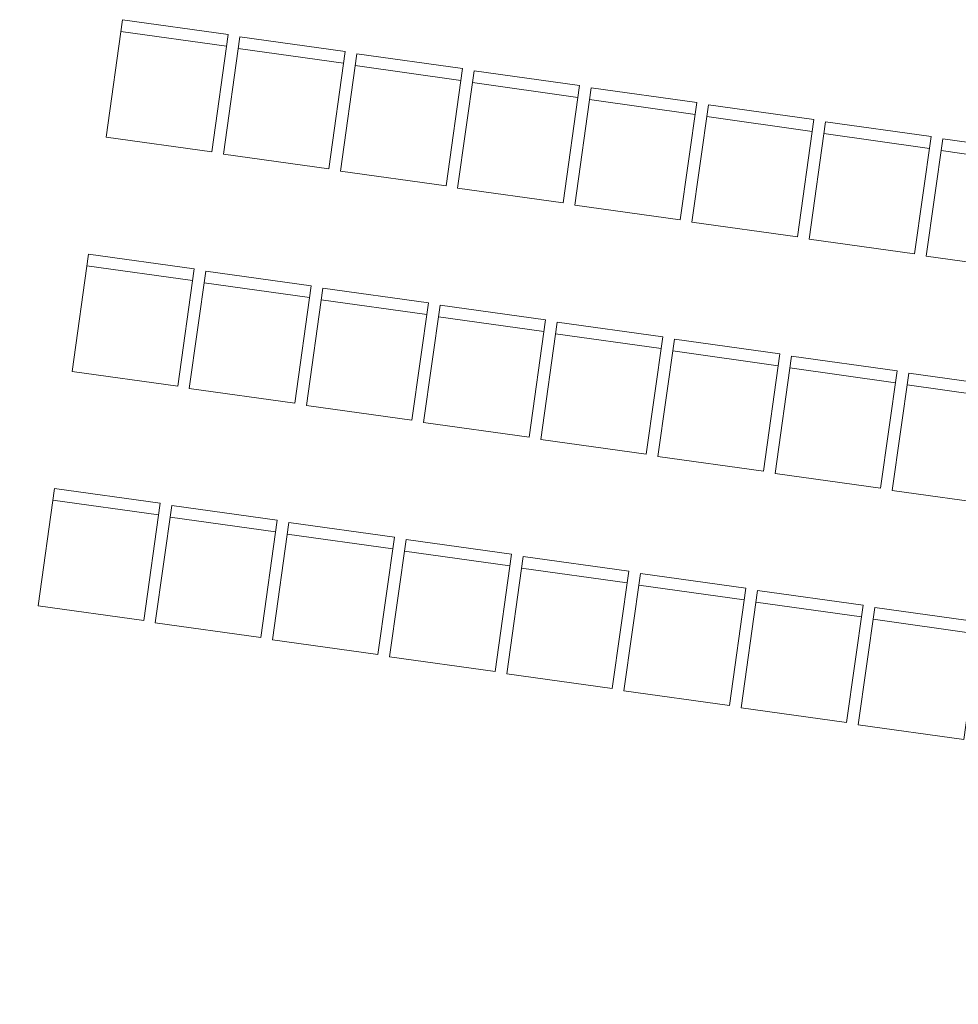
# Model space of a CAD drawing. Header units: millimetres. Extents: x 74467 to 235410, y -65 to 114857.
# Tile 10 of 256: x 82560 to 86525, y 72504 to 76662. Entities that reach past the tile are written whole.
import ezdxf

# ---------------------------------------------------------------- set-up
doc = ezdxf.new("R2010")
doc.units = ezdxf.units.MM
doc.header["$MEASUREMENT"] = 0
doc.linetypes.add('Wipeout_Contour', pattern=[1000, 0, -1000])
for name, color, linetype in [('00 Kunstikonkursi LÜ jaoks asendi 2D', 7, 'Continuous'), ('1235 Vahelaed.AR', 7, 'Continuous'), ('1330 Sisustus.SA', 7, 'Continuous')]:
    doc.layers.add(name, color=color, linetype=linetype)

# ---------------------------------------------------------------- blocks, each defined once
blk = doc.blocks.new('Slab_4_1', base_point=(81076, 71840.2))
at = {"color": 254, "linetype": 'Wipeout_Contour', "lineweight": 0, "ltscale": 576925.485488}
blk.add_wipeout([(81076, 71840.2), (89651.7, 70634.9), (90077.3, 73662.7), (91081.9, 80814.9), (82506.7, 82019.7)], dxfattribs=at).dxf.layer = '1235 Vahelaed.AR'
blk = doc.blocks.new('fuajee tool[304]_1', base_point=(86617, 74117.2))
at = {"layer": '1330 Sisustus.SA', "color": 253, "linetype": 'Continuous', "lineweight": 13, "true_color": 0xa5a6a4}
blk.add_line((86610, 74067.6), (86164.4, 74130.1), dxfattribs=at)
at = {"layer": '1330 Sisustus.SA', "color": 253, "linetype": 'Continuous', "lineweight": 13, "true_color": 0xa5a6a4, "flags": 128}
blk.add_lwpolyline([(86547.6, 73622), (86102, 73684.4), (86171.3, 74179.6), (86617, 74117.2)], close=True, dxfattribs=at)
blk = doc.blocks.new('fuajee tool[305]_1', base_point=(86122.2, 74189))
at = {"layer": '1330 Sisustus.SA', "color": 253, "linetype": 'Continuous', "lineweight": 13, "true_color": 0xa5a6a4}
blk.add_line((86115.2, 74139.5), (85669.6, 74201.9), dxfattribs=at)
at = {"layer": '1330 Sisustus.SA', "color": 253, "linetype": 'Continuous', "lineweight": 13, "true_color": 0xa5a6a4, "flags": 128}
blk.add_lwpolyline([(86052.8, 73693.8), (85607.1, 73756.2), (85676.5, 74251.4), (86122.2, 74189)], close=True, dxfattribs=at)
blk = doc.blocks.new('fuajee tool[306]_1', base_point=(85627.3, 74260.8))
at = {"layer": '1330 Sisustus.SA', "color": 253, "linetype": 'Continuous', "lineweight": 13, "true_color": 0xa5a6a4}
blk.add_line((85620.4, 74211.3), (85174.8, 74273.7), dxfattribs=at)
at = {"layer": '1330 Sisustus.SA', "color": 253, "linetype": 'Continuous', "lineweight": 13, "true_color": 0xa5a6a4, "flags": 128}
blk.add_lwpolyline([(85558, 73765.6), (85112.3, 73828.1), (85181.7, 74323.2), (85627.3, 74260.8)], close=True, dxfattribs=at)
blk = doc.blocks.new('fuajee tool[307]_1', base_point=(85132.5, 74332.6))
at = {"layer": '1330 Sisustus.SA', "color": 253, "linetype": 'Continuous', "lineweight": 13, "true_color": 0xa5a6a4}
blk.add_line((85125.6, 74283.1), (84679.9, 74345.6), dxfattribs=at)
at = {"layer": '1330 Sisustus.SA', "color": 253, "linetype": 'Continuous', "lineweight": 13, "true_color": 0xa5a6a4, "flags": 128}
blk.add_lwpolyline([(85063.2, 73837.5), (84617.5, 73899.9), (84686.9, 74395.1), (85132.5, 74332.6)], close=True, dxfattribs=at)
blk = doc.blocks.new('fuajee tool[308]_1', base_point=(84637.7, 74404.5))
at = {"layer": '1330 Sisustus.SA', "color": 253, "linetype": 'Continuous', "lineweight": 13, "true_color": 0xa5a6a4}
blk.add_line((84630.8, 74355), (84185.1, 74417.4), dxfattribs=at)
at = {"layer": '1330 Sisustus.SA', "color": 253, "linetype": 'Continuous', "lineweight": 13, "true_color": 0xa5a6a4, "flags": 128}
blk.add_lwpolyline([(84568.4, 73909.3), (84122.7, 73971.7), (84192.1, 74466.9), (84637.7, 74404.5)], close=True, dxfattribs=at)
blk = doc.blocks.new('fuajee tool[309]_1', base_point=(84142.9, 74476.3))
at = {"layer": '1330 Sisustus.SA', "color": 253, "linetype": 'Continuous', "lineweight": 13, "true_color": 0xa5a6a4}
blk.add_line((84136, 74426.8), (83690.3, 74489.2), dxfattribs=at)
at = {"layer": '1330 Sisustus.SA', "color": 253, "linetype": 'Continuous', "lineweight": 13, "true_color": 0xa5a6a4, "flags": 128}
blk.add_lwpolyline([(84073.5, 73981.1), (83627.9, 74043.6), (83697.3, 74538.7), (84142.9, 74476.3)], close=True, dxfattribs=at)
blk = doc.blocks.new('fuajee tool[310]_1', base_point=(83648.1, 74548.1))
at = {"layer": '1330 Sisustus.SA', "color": 253, "linetype": 'Continuous', "lineweight": 13, "true_color": 0xa5a6a4}
blk.add_line((83641.2, 74498.6), (83195.5, 74561), dxfattribs=at)
at = {"layer": '1330 Sisustus.SA', "color": 253, "linetype": 'Continuous', "lineweight": 13, "true_color": 0xa5a6a4, "flags": 128}
blk.add_lwpolyline([(83578.7, 74053), (83133.1, 74115.4), (83202.4, 74610.6), (83648.1, 74548.1)], close=True, dxfattribs=at)
blk = doc.blocks.new('fuajee tool[311]_1', base_point=(83153.3, 74620))
at = {"layer": '1330 Sisustus.SA', "color": 253, "linetype": 'Continuous', "lineweight": 13, "true_color": 0xa5a6a4}
blk.add_line((83146.3, 74570.4), (82700.7, 74632.9), dxfattribs=at)
at = {"layer": '1330 Sisustus.SA', "color": 253, "linetype": 'Continuous', "lineweight": 13, "true_color": 0xa5a6a4, "flags": 128}
blk.add_lwpolyline([(83083.9, 74124.8), (82638.3, 74187.2), (82707.6, 74682.4), (83153.3, 74620)], close=True, dxfattribs=at)
blk = doc.blocks.new('fuajee tool[316]_1', base_point=(86760.6, 75106.8))
at = {"layer": '1330 Sisustus.SA', "color": 253, "linetype": 'Continuous', "lineweight": 13, "true_color": 0xa5a6a4}
blk.add_line((86753.7, 75057.3), (86308, 75119.7), dxfattribs=at)
at = {"layer": '1330 Sisustus.SA', "color": 253, "linetype": 'Continuous', "lineweight": 13, "true_color": 0xa5a6a4, "flags": 128}
blk.add_lwpolyline([(86691.3, 74611.6), (86245.6, 74674), (86315, 75169.2), (86760.6, 75106.8)], close=True, dxfattribs=at)
blk = doc.blocks.new('fuajee tool[317]_1', base_point=(86265.8, 75178.6))
at = {"layer": '1330 Sisustus.SA', "color": 253, "linetype": 'Continuous', "lineweight": 13, "true_color": 0xa5a6a4}
blk.add_line((86258.9, 75129.1), (85813.2, 75191.5), dxfattribs=at)
at = {"layer": '1330 Sisustus.SA', "color": 253, "linetype": 'Continuous', "lineweight": 13, "true_color": 0xa5a6a4, "flags": 128}
blk.add_lwpolyline([(86196.5, 74683.4), (85750.8, 74745.9), (85820.2, 75241), (86265.8, 75178.6)], close=True, dxfattribs=at)
blk = doc.blocks.new('fuajee tool[318]_1', base_point=(85771, 75250.4))
at = {"layer": '1330 Sisustus.SA', "color": 253, "linetype": 'Continuous', "lineweight": 13, "true_color": 0xa5a6a4}
blk.add_line((85764.1, 75200.9), (85318.4, 75263.4), dxfattribs=at)
at = {"layer": '1330 Sisustus.SA', "color": 253, "linetype": 'Continuous', "lineweight": 13, "true_color": 0xa5a6a4, "flags": 128}
blk.add_lwpolyline([(85701.6, 74755.3), (85256, 74817.7), (85325.4, 75312.9), (85771, 75250.4)], close=True, dxfattribs=at)
blk = doc.blocks.new('fuajee tool[319]_1', base_point=(85276.2, 75322.3))
at = {"layer": '1330 Sisustus.SA', "color": 253, "linetype": 'Continuous', "lineweight": 13, "true_color": 0xa5a6a4}
blk.add_line((85269.3, 75272.8), (84823.6, 75335.2), dxfattribs=at)
at = {"layer": '1330 Sisustus.SA', "color": 253, "linetype": 'Continuous', "lineweight": 13, "true_color": 0xa5a6a4, "flags": 128}
blk.add_lwpolyline([(85206.8, 74827.1), (84761.2, 74889.5), (84830.5, 75384.7), (85276.2, 75322.3)], close=True, dxfattribs=at)
blk = doc.blocks.new('fuajee tool[320]_1', base_point=(84781.4, 75394.1))
at = {"layer": '1330 Sisustus.SA', "color": 253, "linetype": 'Continuous', "lineweight": 13, "true_color": 0xa5a6a4}
blk.add_line((84774.4, 75344.6), (84328.8, 75407), dxfattribs=at)
at = {"layer": '1330 Sisustus.SA', "color": 253, "linetype": 'Continuous', "lineweight": 13, "true_color": 0xa5a6a4, "flags": 128}
blk.add_lwpolyline([(84712, 74898.9), (84266.4, 74961.4), (84335.7, 75456.5), (84781.4, 75394.1)], close=True, dxfattribs=at)
blk = doc.blocks.new('fuajee tool[321]_1', base_point=(84286.6, 75465.9))
at = {"layer": '1330 Sisustus.SA', "color": 253, "linetype": 'Continuous', "lineweight": 13, "true_color": 0xa5a6a4}
blk.add_line((84279.6, 75416.4), (83834, 75478.8), dxfattribs=at)
at = {"layer": '1330 Sisustus.SA', "color": 253, "linetype": 'Continuous', "lineweight": 13, "true_color": 0xa5a6a4, "flags": 128}
blk.add_lwpolyline([(84217.2, 74970.8), (83771.6, 75033.2), (83840.9, 75528.4), (84286.6, 75465.9)], close=True, dxfattribs=at)
blk = doc.blocks.new('fuajee tool[322]_1', base_point=(83791.8, 75537.8))
at = {"layer": '1330 Sisustus.SA', "color": 253, "linetype": 'Continuous', "lineweight": 13, "true_color": 0xa5a6a4}
blk.add_line((83784.8, 75488.2), (83339.2, 75550.7), dxfattribs=at)
at = {"layer": '1330 Sisustus.SA', "color": 253, "linetype": 'Continuous', "lineweight": 13, "true_color": 0xa5a6a4, "flags": 128}
blk.add_lwpolyline([(83722.4, 75042.6), (83276.7, 75105), (83346.1, 75600.2), (83791.8, 75537.8)], close=True, dxfattribs=at)
blk = doc.blocks.new('fuajee tool[323]_1', base_point=(83296.9, 75609.6))
at = {"layer": '1330 Sisustus.SA', "color": 253, "linetype": 'Continuous', "lineweight": 13, "true_color": 0xa5a6a4}
blk.add_line((83290, 75560.1), (82844.4, 75622.5), dxfattribs=at)
at = {"layer": '1330 Sisustus.SA', "color": 253, "linetype": 'Continuous', "lineweight": 13, "true_color": 0xa5a6a4, "flags": 128}
blk.add_lwpolyline([(83227.6, 75114.4), (82781.9, 75176.8), (82851.3, 75672), (83296.9, 75609.6)], close=True, dxfattribs=at)
blk = doc.blocks.new('fuajee tool[328]_1', base_point=(86904.3, 76096.4))
at = {"layer": '1330 Sisustus.SA', "color": 253, "linetype": 'Continuous', "lineweight": 13, "true_color": 0xa5a6a4}
blk.add_line((86897.4, 76046.9), (86451.7, 76109.3), dxfattribs=at)
at = {"layer": '1330 Sisustus.SA', "color": 253, "linetype": 'Continuous', "lineweight": 13, "true_color": 0xa5a6a4, "flags": 128}
blk.add_lwpolyline([(86834.9, 75601.2), (86389.3, 75663.7), (86458.6, 76158.8), (86904.3, 76096.4)], close=True, dxfattribs=at)
blk = doc.blocks.new('fuajee tool[329]_1', base_point=(86409.5, 76168.2))
at = {"layer": '1330 Sisustus.SA', "color": 253, "linetype": 'Continuous', "lineweight": 13, "true_color": 0xa5a6a4}
blk.add_line((86402.5, 76118.7), (85956.9, 76181.1), dxfattribs=at)
at = {"layer": '1330 Sisustus.SA', "color": 253, "linetype": 'Continuous', "lineweight": 13, "true_color": 0xa5a6a4, "flags": 128}
blk.add_lwpolyline([(86340.1, 75673.1), (85894.5, 75735.5), (85963.8, 76230.7), (86409.5, 76168.2)], close=True, dxfattribs=at)
blk = doc.blocks.new('fuajee tool[330]_1', base_point=(85914.7, 76240.1))
at = {"layer": '1330 Sisustus.SA', "color": 253, "linetype": 'Continuous', "lineweight": 13, "true_color": 0xa5a6a4}
blk.add_line((85907.7, 76190.6), (85462.1, 76253), dxfattribs=at)
at = {"layer": '1330 Sisustus.SA', "color": 253, "linetype": 'Continuous', "lineweight": 13, "true_color": 0xa5a6a4, "flags": 128}
blk.add_lwpolyline([(85845.3, 75744.9), (85399.7, 75807.3), (85469, 76302.5), (85914.7, 76240.1)], close=True, dxfattribs=at)
blk = doc.blocks.new('fuajee tool[331]_1', base_point=(85419.9, 76311.9))
at = {"layer": '1330 Sisustus.SA', "color": 253, "linetype": 'Continuous', "lineweight": 13, "true_color": 0xa5a6a4}
blk.add_line((85412.9, 76262.4), (84967.3, 76324.8), dxfattribs=at)
at = {"layer": '1330 Sisustus.SA', "color": 253, "linetype": 'Continuous', "lineweight": 13, "true_color": 0xa5a6a4, "flags": 128}
blk.add_lwpolyline([(85350.5, 75816.7), (84904.8, 75879.2), (84974.2, 76374.3), (85419.9, 76311.9)], close=True, dxfattribs=at)
blk = doc.blocks.new('fuajee tool[332]_1', base_point=(84925, 76383.7))
at = {"layer": '1330 Sisustus.SA', "color": 253, "linetype": 'Continuous', "lineweight": 13, "true_color": 0xa5a6a4}
blk.add_line((84918.1, 76334.2), (84472.5, 76396.6), dxfattribs=at)
at = {"layer": '1330 Sisustus.SA', "color": 253, "linetype": 'Continuous', "lineweight": 13, "true_color": 0xa5a6a4, "flags": 128}
blk.add_lwpolyline([(84855.7, 75888.6), (84410, 75951), (84479.4, 76446.2), (84925, 76383.7)], close=True, dxfattribs=at)
blk = doc.blocks.new('fuajee tool[333]_1', base_point=(84430.2, 76455.6))
at = {"layer": '1330 Sisustus.SA', "color": 253, "linetype": 'Continuous', "lineweight": 13, "true_color": 0xa5a6a4}
blk.add_line((84423.3, 76406), (83977.6, 76468.5), dxfattribs=at)
at = {"layer": '1330 Sisustus.SA', "color": 253, "linetype": 'Continuous', "lineweight": 13, "true_color": 0xa5a6a4, "flags": 128}
blk.add_lwpolyline([(84360.9, 75960.4), (83915.2, 76022.8), (83984.6, 76518), (84430.2, 76455.6)], close=True, dxfattribs=at)
blk = doc.blocks.new('fuajee tool[334]_1', base_point=(83935.4, 76527.4))
at = {"layer": '1330 Sisustus.SA', "color": 253, "linetype": 'Continuous', "lineweight": 13, "true_color": 0xa5a6a4}
blk.add_line((83928.5, 76477.9), (83482.8, 76540.3), dxfattribs=at)
at = {"layer": '1330 Sisustus.SA', "color": 253, "linetype": 'Continuous', "lineweight": 13, "true_color": 0xa5a6a4, "flags": 128}
blk.add_lwpolyline([(83866, 76032.2), (83420.4, 76094.6), (83489.8, 76589.8), (83935.4, 76527.4)], close=True, dxfattribs=at)
blk = doc.blocks.new('fuajee tool[335]_1', base_point=(83440.6, 76599.2))
at = {"layer": '1330 Sisustus.SA', "color": 253, "linetype": 'Continuous', "lineweight": 13, "true_color": 0xa5a6a4}
blk.add_line((83433.7, 76549.7), (82988, 76612.1), dxfattribs=at)
at = {"layer": '1330 Sisustus.SA', "color": 253, "linetype": 'Continuous', "lineweight": 13, "true_color": 0xa5a6a4, "flags": 128}
blk.add_lwpolyline([(83371.2, 76104.1), (82925.6, 76166.5), (82994.9, 76661.6), (83440.6, 76599.2)], close=True, dxfattribs=at)

msp = doc.modelspace()

# ---------------------------------------------------------------- block references
at = {"layer": '1235 Vahelaed.AR', "color": 7, "linetype": 'Continuous', "lineweight": 13}
msp.add_blockref('Slab_4_1', (81076, 71840.2), dxfattribs=at)

# ---------------------------------------------------------------- next in the draw order: wipeouts: each hides what was drawn before it
at = {"color": 254, "linetype": 'Wipeout_Contour', "lineweight": 0, "ltscale": 2114394.831306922}
msp.add_wipeout([(85800.3, 114798.7), (85283.2, 113762.1), (81457.7, 105547.9), (79754.2, 98873.6), (74745, 58252.1), (78841, 57691.9), (79724.5, 63897.4), (78115.9, 65420.5), (79009.9, 71803.1), (79406.1, 71747.7), (79876.3, 75104.9), (81262.8, 74910.7), (81927.7, 79472.6), (80911.9, 79614.8), (81132.4, 81189.5), (82153, 81046.5), (85252, 103464.9), (90613.8, 114702.2)], dxfattribs=at).dxf.layer = '00 Kunstikonkursi LÜ jaoks asendi 2D'

# ---------------------------------------------------------------- next in the draw order: block references
at = {"layer": '1330 Sisustus.SA', "color": 253, "linetype": 'Continuous', "lineweight": 13, "true_color": 0xa5a6a4}
for name, p in [('fuajee tool[335]_1', (83440.6, 76599.2)), ('fuajee tool[334]_1', (83935.4, 76527.4)), ('fuajee tool[333]_1', (84430.2, 76455.6)), ('fuajee tool[332]_1', (84925, 76383.7)), ('fuajee tool[331]_1', (85419.9, 76311.9)), ('fuajee tool[330]_1', (85914.7, 76240.1)), ('fuajee tool[329]_1', (86409.5, 76168.2)), ('fuajee tool[328]_1', (86904.3, 76096.4)), ('fuajee tool[323]_1', (83296.9, 75609.6)), ('fuajee tool[322]_1', (83791.8, 75537.8)), ('fuajee tool[321]_1', (84286.6, 75465.9)), ('fuajee tool[320]_1', (84781.4, 75394.1)), ('fuajee tool[319]_1', (85276.2, 75322.3)), ('fuajee tool[318]_1', (85771, 75250.4)), ('fuajee tool[317]_1', (86265.8, 75178.6)), ('fuajee tool[316]_1', (86760.6, 75106.8)), ('fuajee tool[311]_1', (83153.3, 74620)), ('fuajee tool[310]_1', (83648.1, 74548.1)), ('fuajee tool[309]_1', (84142.9, 74476.3)), ('fuajee tool[308]_1', (84637.7, 74404.5)), ('fuajee tool[307]_1', (85132.5, 74332.6)), ('fuajee tool[306]_1', (85627.3, 74260.8)), ('fuajee tool[305]_1', (86122.2, 74189)), ('fuajee tool[304]_1', (86617, 74117.2))]:
    msp.add_blockref(name, p, dxfattribs=at)

doc.saveas('drawing.dxf')
